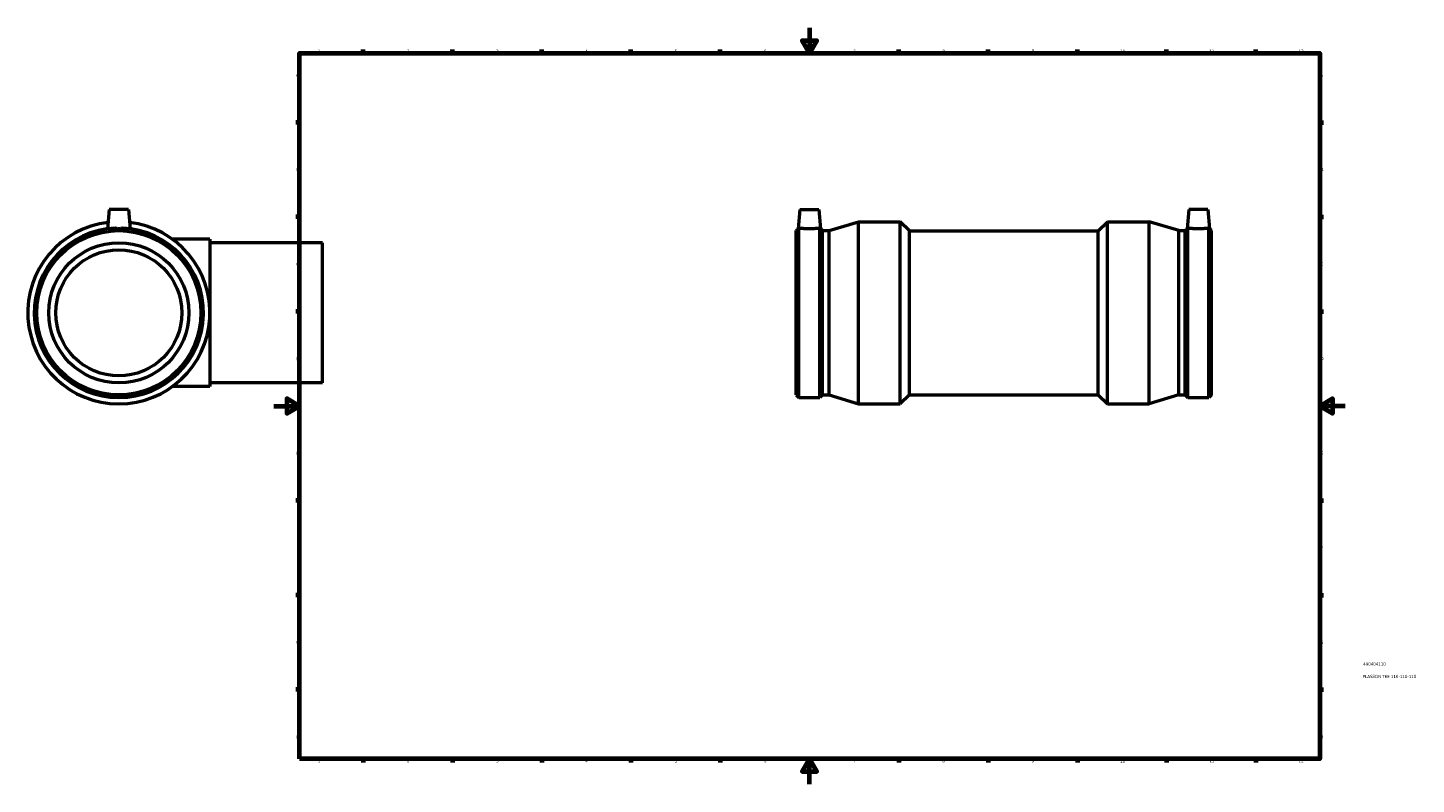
# Model space of a CAD drawing. Header units: millimetres. Extents: x -193 to 1621, y -1082 to 1179.
# Tile 4 of 8: x -193 to 897, y 0 to 594. Entities that reach past the tile are written whole.
import ezdxf

# ---------------------------------------------------------------- set-up
doc = ezdxf.new("R2010")
doc.units = ezdxf.units.MM
for name, color, linetype, lineweight in [('Border (ISO)', 7, 'Continuous', 70), ('Title (ISO)', 7, 'Continuous', 50), ('Visible (ISO)', 7, 'Continuous', 50)]:
    doc.layers.add(name, color=color, linetype=linetype, lineweight=lineweight)
doc.styles.add('Note Text (ISO)', font='tahoma.ttf')

# ---------------------------------------------------------------- blocks, each defined once
blk = doc.blocks.new('Borders Default Border')
at = {"layer": 'Border (ISO)'}
for p, q in [((70.1, 574), (70.1, 576.9)), ((140.2, 574), (140.2, 576.9)), ((210.2, 574), (210.2, 576.9)), ((280.3, 574), (280.3, 576.9)), ((350.4, 574), (350.4, 576.9)), ((490.6, 574), (490.6, 576.9)), ((560.7, 574), (560.7, 576.9)), ((630.8, 574), (630.8, 576.9)), ((700.8, 574), (700.8, 576.9)), ((770.9, 574), (770.9, 576.9)), ((20, 519.7), (17.1, 519.7)), ((821, 519.7), (823.9, 519.7)), ((20, 445.5), (17.1, 445.5)), ((821, 445.5), (823.9, 445.5)), ((20, 371.2), (17.1, 371.2)), ((821, 371.2), (823.9, 371.2)), ((20, 222.7), (17.1, 222.7)), ((821, 222.7), (823.9, 222.7)), ((20, 148.5), (17.1, 148.5)), ((821, 148.5), (823.9, 148.5)), ((20, 74.3), (17.1, 74.3)), ((821, 74.3), (823.9, 74.3)), ((70.1, 20), (70.1, 17.1)), ((140.2, 20), (140.2, 17.1)), ((210.2, 20), (210.2, 17.1)), ((280.3, 20), (280.3, 17.1)), ((350.4, 20), (350.4, 17.1)), ((490.6, 20), (490.6, 17.1)), ((560.7, 20), (560.7, 17.1)), ((630.8, 20), (630.8, 17.1)), ((700.8, 20), (700.8, 17.1)), ((770.9, 20), (770.9, 17.1))]:
    blk.add_line(p, q, dxfattribs=at)
at = {"layer": 'Border (ISO)', "flags": 128}
for points in [[(420.5, 594), (420.5, 574), (414.7, 584), (426.3, 584), (420.5, 574)], [(20, 20), (20, 574), (821, 574), (821, 20), (20, 20)], [(0, 297), (20, 297), (10, 302.8), (10, 291.2), (20, 297)], [(841, 297), (821, 297), (831, 302.8), (831, 291.2), (821, 297)], [(420.5, 0), (420.5, 20), (414.7, 10), (426.3, 10), (420.5, 20)]]:
    blk.add_lwpolyline(points, dxfattribs=at)
at = {"layer": 'Border (ISO)', "color": 232, "true_color": 0xca0064, "char_height": 2.5, "attachment_point": 7, "style": 'Note Text (ISO)'}
for s, insert in [('1', (34.5, 574.4)), ('2', (104.4, 574.4)), ('3', (174.4, 574.3)), ('4', (244.4, 574.4)), ('5', (314.6, 574.3)), ('6', (384.7, 574.3)), ('7', (454.8, 574.4)), ('8', (524.8, 574.3)), ('9', (594.9, 574.4)), ('10', (664.3, 574.3)), ('11', (734.4, 574.4)), ('12', (804.5, 574.4)), ('A', (17.3, 555.6)), ('A', (821.6, 555.6)), ('B', (17.6, 481.4)), ('B', (821.9, 481.4)), ('C', (17.4, 407.1)), ('C', (821.7, 407.1)), ('D', (17.4, 332.9)), ('D', (821.7, 332.9)), ('E', (17.6, 258.6)), ('E', (821.9, 258.6)), ('F', (17.7, 184.4)), ('F', (822, 184.4)), ('G', (17.3, 110.1)), ('G', (821.6, 110.1)), ('H', (17.4, 35.9)), ('H', (821.7, 35.9)), ('1', (34.5, 17.1)), ('2', (104.4, 17.1)), ('3', (174.4, 17)), ('4', (244.4, 17.1)), ('5', (314.6, 17)), ('6', (384.7, 17)), ('7', (454.8, 17.1)), ('8', (524.8, 17)), ('9', (594.9, 17.1)), ('10', (664.3, 17)), ('11', (734.4, 17.1)), ('12', (804.5, 17.1))]:
    blk.add_mtext(s, dxfattribs=dict(at, insert=insert))
blk = doc.blocks.new('Title Blocks ISO')
at = {"layer": 'Title (ISO)', "color": 232, "true_color": 0xca0064, "style": 'Note Text (ISO)'}
for tag, p in [('DESCRIPTION_001', (33.8, 63.4)), ('PART_NUMBER_001', (34.2, 73.1))]:
    blk.add_attdef(tag, p, '', height=2.5, dxfattribs=at)

msp = doc.modelspace()

# ---------------------------------------------------------------- linework, layer by layer
at = {"layer": 'Visible (ISO)'}
for p, q in [((-129.291, 451.177), (-130.612, 436.085)), ((-114.291, 451.177), (-129.291, 451.177)), ((-114.291, 451.177), (-112.971, 436.085)), ((412.826, 451.177), (411.512, 436.159)), ((412.826, 451.177), (427.826, 451.177)), ((427.826, 451.177), (429.14, 436.159)), ((718.236, 451.177), (716.922, 436.159)), ((733.236, 451.177), (718.236, 451.177)), ((733.236, 451.177), (734.55, 436.159)), ((410.031, 434.678), (411.512, 436.159)), ((412.026, 303.682), (412.026, 436.611)), ((428.626, 303.682), (428.626, 436.611)), ((430.621, 434.678), (429.14, 436.159)), ((435.769, 434.678), (458.931, 441.677)), ((458.931, 298.677), (458.931, 441.677)), ((458.931, 441.677), (491.716, 441.677)), ((491.716, 298.677), (491.716, 441.677)), ((498.866, 434.527), (491.716, 441.677)), ((647.196, 434.527), (654.346, 441.677)), ((654.346, 298.677), (654.346, 441.677)), ((654.346, 441.677), (687.131, 441.677)), ((687.131, 298.677), (687.131, 441.677)), ((710.294, 434.678), (687.131, 441.677)), ((715.441, 434.678), (716.922, 436.159)), ((717.436, 303.682), (717.436, 436.611)), ((734.036, 303.682), (734.036, 436.611)), ((736.031, 434.678), (734.55, 436.159)), ((-50.291, 427.927), (-79.635, 427.927)), ((-50.291, 427.927), (-50.291, 312.427)), ((38.209, 425.177), (-50.291, 425.177)), ((38.209, 315.177), (38.209, 425.177)), ((410.031, 305.677), (410.031, 434.678)), ((430.621, 305.677), (430.621, 434.678)), ((430.621, 434.678), (435.769, 434.678)), ((435.769, 305.677), (435.769, 434.678)), ((498.866, 305.827), (498.866, 434.527)), ((498.866, 434.527), (647.196, 434.527)), ((647.196, 305.827), (647.196, 434.527)), ((710.294, 305.677), (710.294, 434.678)), ((710.294, 434.678), (715.441, 434.678)), ((715.441, 305.677), (715.441, 434.678)), ((736.031, 305.677), (736.031, 434.678)), ((-50.291, 312.427), (-79.635, 312.427)), ((38.209, 315.177), (-50.291, 315.177)), ((410.031, 305.677), (412.026, 303.682)), ((430.621, 305.677), (428.626, 303.682)), ((430.621, 305.677), (435.769, 305.677)), ((435.769, 305.677), (458.931, 298.677)), ((498.866, 305.827), (491.716, 298.677)), ((498.866, 305.827), (647.196, 305.827)), ((647.196, 305.827), (654.346, 298.677)), ((710.294, 305.677), (687.131, 298.677)), ((710.294, 305.677), (715.441, 305.677)), ((715.441, 305.677), (717.436, 303.682)), ((736.031, 305.677), (734.036, 303.682)), ((412.026, 303.682), (428.626, 303.682)), ((458.931, 298.677), (491.716, 298.677)), ((654.346, 298.677), (687.131, 298.677)), ((717.436, 303.682), (734.036, 303.682))]:
    msp.add_line(p, q, dxfattribs=at)
for radius in [64.5, 55, 49.5]:
    msp.add_circle((-121.791, 370.177), radius, dxfattribs=at)
for radius, start, end in [(71.5, 96.726011, 83.273989), (66.495, 92.452573, 87.547427)]:
    msp.add_arc((-121.791, 370.177), radius, start, end, dxfattribs=at)
for points, knots in [([(-118.946, 436.611), (-118.954, 436.609), (-118.963, 436.606), (-119.863, 436.311), (-120.85, 436.159), (-122.733, 436.159), (-123.72, 436.311), (-124.62, 436.606), (-124.628, 436.609), (-124.637, 436.611)], [1.553528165, 1.553528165, 1.553528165, 1.553528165, 1.556215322, 1.556215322, 1.838746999, 1.838746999, 2.121278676, 2.121278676, 2.123965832, 2.123965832, 2.123965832, 2.123965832]), ([(412.026, 436.611), (412.023, 436.609), (412.02, 436.606), (411.687, 436.311), (411.512, 436.159), (411.512, 436.159)], [1.553528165, 1.553528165, 1.553528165, 1.553528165, 1.556215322, 1.556215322, 1.838746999, 1.838746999, 1.838746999, 1.838746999]), ([(428.626, 436.611), (428.567, 436.604), (428.501, 436.596), (427.985, 436.532), (427.314, 436.454), (425.761, 436.307), (424.775, 436.228), (422.611, 436.116), (421.433, 436.085), (419.22, 436.085), (418.041, 436.116), (415.877, 436.228), (414.892, 436.307), (413.339, 436.454), (412.667, 436.532), (412.151, 436.596), (412.086, 436.604), (412.026, 436.611)], [1.605726, 1.605726, 1.605726, 1.605726, 1.65831225, 1.65831225, 1.98979415, 1.98979415, 2.32172742, 2.32172742, 2.6536607, 2.6536607, 2.98559397, 2.98559397, 3.31752725, 3.31752725, 3.64900915, 3.64900915, 3.7015954, 3.7015954, 3.7015954, 3.7015954]), ([(429.14, 436.159), (429.14, 436.159), (428.966, 436.311), (428.633, 436.606), (428.63, 436.609), (428.626, 436.611)], [1.838746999, 1.838746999, 1.838746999, 1.838746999, 2.121278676, 2.121278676, 2.123965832, 2.123965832, 2.123965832, 2.123965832]), ([(717.436, 436.611), (717.433, 436.609), (717.43, 436.606), (717.097, 436.311), (716.922, 436.159), (716.922, 436.159)], [1.553528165, 1.553528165, 1.553528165, 1.553528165, 1.556215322, 1.556215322, 1.838746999, 1.838746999, 1.838746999, 1.838746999]), ([(734.036, 436.611), (733.977, 436.604), (733.911, 436.596), (733.395, 436.532), (732.724, 436.454), (731.171, 436.307), (730.185, 436.228), (728.021, 436.116), (726.843, 436.085), (725.736, 436.085), (724.63, 436.085), (723.451, 436.116), (721.287, 436.228), (720.302, 436.307), (718.749, 436.454), (718.077, 436.532), (717.561, 436.596), (717.496, 436.604), (717.436, 436.611)], [4.2593867, 4.2593867, 4.2593867, 4.2593867, 4.31197295, 4.31197295, 4.64345485, 4.64345485, 4.97538812, 4.97538812, 5.3073214, 5.3073214, 5.3073214, 5.63925467, 5.63925467, 5.97118795, 5.97118795, 6.30266985, 6.30266985, 6.3552561, 6.3552561, 6.3552561, 6.3552561]), ([(734.55, 436.159), (734.55, 436.159), (734.376, 436.311), (734.043, 436.606), (734.04, 436.609), (734.036, 436.611)], [1.838746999, 1.838746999, 1.838746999, 1.838746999, 2.121278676, 2.121278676, 2.123965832, 2.123965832, 2.123965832, 2.123965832])]:
    msp.add_open_spline(points, degree=3, knots=knots, dxfattribs=at)

# ---------------------------------------------------------------- block references
msp.add_blockref('Borders Default Border', (0, 0))
msp.add_blockref('Title Blocks ISO', (821, 20)).add_auto_attribs({'PART_NUMBER_001': '490404110', 'DESCRIPTION_001': 'PLASSON TEE 110-110-110'})

doc.saveas('drawing.dxf')
